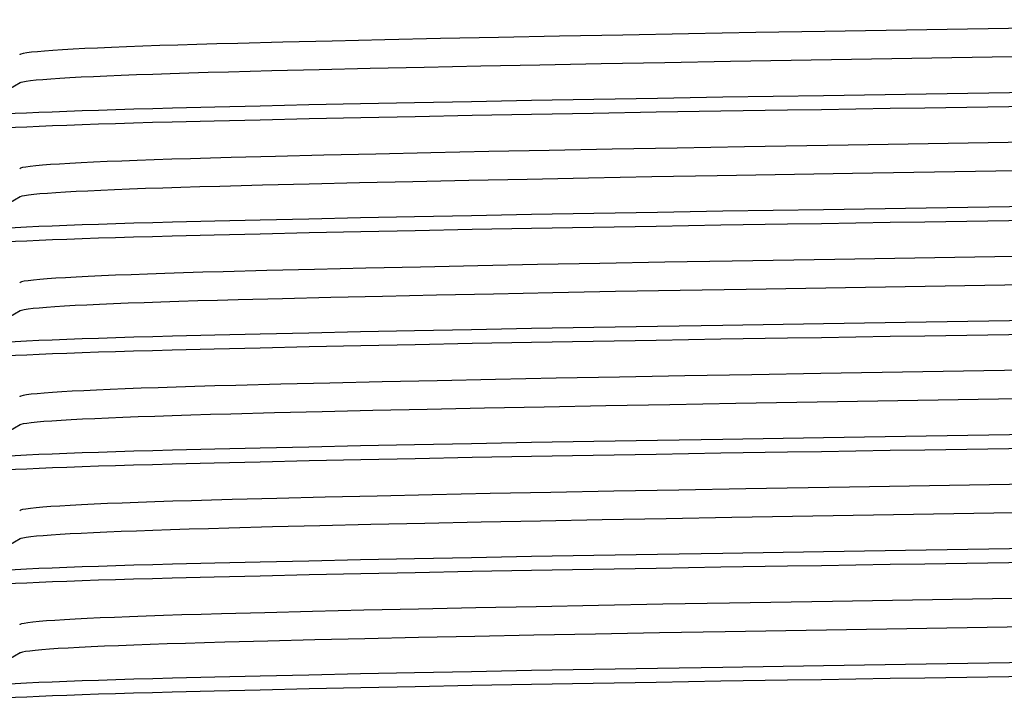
# Model space of a CAD drawing. Header units: centimetres. Extents: x 4745 to 39369, y 17389 to 19524.
# Tile 38 of 188: x 15566.67 to 15568.67, y 18146.5 to 18147.88. Entities that reach past the tile are written whole.
import ezdxf

# ---------------------------------------------------------------- set-up
doc = ezdxf.new("R2010")
doc.units = ezdxf.units.CM
doc.layers.add('$_urządzenia', color=250, linetype='Continuous')

# ---------------------------------------------------------------- blocks, each defined once
blk = doc.blocks.new('A$C92957c0b')
at = {"layer": '$_urządzenia'}
for p, q in [((-205.3861427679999, -1086.5918338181), (-206.6702108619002, -1086.6159877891)), ((-204.0579841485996, -1086.567916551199), (-205.3861427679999, -1086.5918338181)), ((-202.6936827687, -1086.5443766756), (-204.0579841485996, -1086.567916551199)), ((-212.2686379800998, -1086.737257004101), (-213.1802994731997, -1086.760663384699)), ((-211.2750333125, -1086.7132655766), (-212.2686379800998, -1086.737257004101)), ((-210.2073102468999, -1086.6889038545), (-211.2750333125, -1086.7132655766)), ((-209.0809868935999, -1086.6645205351), (-210.2073102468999, -1086.6889038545)), ((-207.9004732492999, -1086.640189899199), (-209.0809868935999, -1086.6645205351)), ((-206.6702108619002, -1086.6159877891), (-207.9004732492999, -1086.640189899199)), ((-205.8267734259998, -1087.177260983), (-207.0668186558, -1087.2009287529)), ((-204.5323512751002, -1087.153599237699), (-205.8267734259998, -1087.177260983)), ((-203.2019139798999, -1087.130287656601), (-204.5323512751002, -1087.153599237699)), ((-212.4915662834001, -1087.320102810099), (-213.3716072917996, -1087.343040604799)), ((-211.5332222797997, -1087.2966242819), (-212.4915662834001, -1087.320102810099)), ((-210.5025069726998, -1087.2727662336), (-211.5332222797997, -1087.2966242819)), ((-209.4073500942, -1087.2487182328), (-210.5025069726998, -1087.2727662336)), ((-208.2612449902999, -1087.2247615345), (-209.4073500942, -1087.2487182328)), ((-207.0668186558, -1087.2009287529), (-208.2612449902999, -1087.2247615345)), ((-217.5916487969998, -1087.561791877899), (-218.8419337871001, -1088.2839020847)), ((-211.7412914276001, -1088.0025725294), (-210.700080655, -1087.980472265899)), ((-210.700080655, -1087.980472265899), (-209.6044108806, -1087.9582767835)), ((-209.6044108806, -1087.9582767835), (-208.4478366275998, -1087.9358764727)), ((-208.4478366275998, -1087.9358764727), (-207.2332045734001, -1087.9133294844)), ((-207.2332045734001, -1087.9133294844), (-205.9741952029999, -1087.890911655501)), ((-205.9741952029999, -1087.890911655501), (-204.6813005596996, -1087.868819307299)), ((-204.6813005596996, -1087.868819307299), (-203.3598140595, -1087.8470854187)), ((-203.3598140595, -1087.8470854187), (-201.32122527, -1087.8149253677)), ((-214.5029111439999, -1088.0676048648), (-213.6508654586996, -1088.0463093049)), ((-213.6508654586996, -1088.0463093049), (-212.7265752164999, -1088.024536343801)), ((-212.7265752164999, -1088.024536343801), (-211.7412914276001, -1088.0025725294)), ((-205.9879437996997, -1088.1798030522), (-207.2322205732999, -1088.2019632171)), ((-204.7091608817, -1088.1579369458), (-205.9879437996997, -1088.1798030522)), ((-203.3982917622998, -1088.136357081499), (-204.7091608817, -1088.1579369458)), ((-213.6589830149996, -1088.3351575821), (-214.5115826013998, -1088.356483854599)), ((-212.7297258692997, -1088.313259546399), (-213.6589830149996, -1088.3351575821)), ((-211.7374417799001, -1088.291140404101), (-212.7297258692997, -1088.313259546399)), ((-210.6890392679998, -1088.2688951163), (-211.7374417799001, -1088.291140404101)), ((-209.589746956, -1088.2466382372), (-210.6890392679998, -1088.2688951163)), ((-208.4363425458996, -1088.224310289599), (-209.589746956, -1088.2466382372)), ((-207.2322205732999, -1088.2019632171), (-208.4363425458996, -1088.224310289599)), ((-209.2710420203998, -1088.977640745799), (-210.3873067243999, -1089.0020104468)), ((-208.0976228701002, -1088.9532645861), (-209.2710420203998, -1088.977640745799)), ((-206.8767437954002, -1088.929065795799), (-208.0976228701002, -1088.9532645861)), ((-205.6040748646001, -1088.904949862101), (-206.8767437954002, -1088.929065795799)), ((-204.2833458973, -1088.8809938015), (-205.6040748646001, -1088.904949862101)), ((-202.9191555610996, -1088.857289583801), (-204.2833458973, -1088.8809938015)), ((-212.4171928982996, -1089.0500624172), (-213.3165924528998, -1089.0733905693)), ((-211.4385837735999, -1089.026210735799), (-212.4171928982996, -1089.0500624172)), ((-210.3873067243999, -1089.0020104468), (-211.4385837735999, -1089.026210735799)), ((-210.7186033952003, -1089.5867531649), (-211.7389070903, -1089.610639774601)), ((-209.6407090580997, -1089.562832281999), (-210.7186033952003, -1089.5867531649)), ((-208.5070217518, -1089.538894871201), (-209.6407090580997, -1089.562832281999)), ((-207.3213948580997, -1089.5150098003), (-208.5070217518, -1089.538894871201)), ((-206.0813503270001, -1089.491127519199), (-207.3213948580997, -1089.5150098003)), ((-204.7967134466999, -1089.467441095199), (-206.0813503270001, -1089.491127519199)), ((-203.4747683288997, -1089.4440803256), (-204.7967134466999, -1089.467441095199)), ((-212.6844418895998, -1089.6340960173), (-213.5487792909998, -1089.6569809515)), ((-211.7389070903, -1089.610639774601), (-212.6844418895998, -1089.6340960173)), ((-217.5916487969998, -1089.8708827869), (-218.8419337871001, -1090.592992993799)), ((-205.9741954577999, -1090.200000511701), (-204.6813008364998, -1090.1779081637)), ((-204.6813008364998, -1090.1779081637), (-203.3598143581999, -1090.1561742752)), ((-203.3598143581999, -1090.1561742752), (-201.3212256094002, -1090.124014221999)), ((-214.5029112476, -1090.3766937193), (-213.6508655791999, -1090.3553981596)), ((-213.6508655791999, -1090.3553981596), (-212.7265753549, -1090.3336251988)), ((-212.7265753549, -1090.3336251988), (-211.7412915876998, -1090.3116613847)), ((-211.7412915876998, -1090.3116613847), (-210.7000808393, -1090.289561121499)), ((-210.7000808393, -1090.289561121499), (-209.6044110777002, -1090.2673656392)), ((-209.6044110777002, -1090.2673656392), (-208.4478368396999, -1090.2449653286)), ((-208.4478368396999, -1090.2449653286), (-207.2332048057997, -1090.2224183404)), ((-207.2332048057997, -1090.2224183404), (-205.9741954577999, -1090.200000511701)), ((-210.6890394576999, -1090.577988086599), (-211.7374419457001, -1090.6002333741)), ((-209.5897471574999, -1090.5557312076), (-210.6890394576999, -1090.577988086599)), ((-208.4363427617, -1090.53340326), (-209.5897471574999, -1090.5557312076)), ((-207.2322208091, -1090.511056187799), (-208.4363427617, -1090.53340326)), ((-205.9879440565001, -1090.4888960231), (-207.2322208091, -1090.511056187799)), ((-204.7091611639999, -1090.467029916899), (-205.9879440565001, -1090.4888960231)), ((-203.3982920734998, -1090.445450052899), (-204.7091611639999, -1090.467029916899)), ((-213.6589831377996, -1090.644250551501), (-214.5115827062, -1090.6655768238)), ((-212.7297260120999, -1090.6223525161), (-213.6589831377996, -1090.644250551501)), ((-211.7374419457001, -1090.6002333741), (-212.7297260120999, -1090.6223525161)), ((-203.1732562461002, -1091.1707196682), (-204.5314497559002, -1091.1945066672)), ((-212.5940274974, -1091.363622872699), (-213.4769908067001, -1091.386835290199)), ((-211.6292236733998, -1091.339839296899), (-212.5940274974, -1091.363622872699)), ((-210.5888362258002, -1091.3156395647), (-211.6292236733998, -1091.339839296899)), ((-209.4816852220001, -1091.2912364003), (-210.5888362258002, -1091.3156395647)), ((-208.3248500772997, -1091.266985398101), (-209.4816852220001, -1091.2912364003)), ((-207.1146193, -1091.242785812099), (-208.3248500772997, -1091.266985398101)), ((-205.8524034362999, -1091.2186634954), (-207.1146193, -1091.242785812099)), ((-204.5314497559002, -1091.1945066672), (-205.8524034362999, -1091.2186634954)), ((-204.2254214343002, -1091.7663156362), (-205.5335187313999, -1091.7899926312)), ((-202.8870457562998, -1091.743092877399), (-204.2254214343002, -1091.7663156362)), ((-212.2776209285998, -1091.9329203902), (-213.1749413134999, -1091.955960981)), ((-211.3014715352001, -1091.909326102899), (-212.2776209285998, -1091.9329203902)), ((-210.2547541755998, -1091.8853988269), (-211.3014715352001, -1091.909326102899)), ((-209.1581185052, -1091.8615917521), (-210.2547541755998, -1091.8853988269)), ((-208.0063969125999, -1091.837766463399), (-209.1581185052, -1091.8615917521)), ((-206.8004321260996, -1091.8139382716), (-208.0063969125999, -1091.837766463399)), ((-205.5335187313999, -1091.7899926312), (-206.8004321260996, -1091.8139382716)), ((-217.5916487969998, -1092.179973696), (-218.8419337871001, -1092.9020839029)), ((-210.7000807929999, -1092.598652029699), (-209.6044110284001, -1092.5764565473)), ((-209.6044110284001, -1092.5764565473), (-208.4478367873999, -1092.5540562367)), ((-208.4478367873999, -1092.5540562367), (-207.2332047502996, -1092.5315092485)), ((-207.2332047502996, -1092.5315092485), (-205.9741953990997, -1092.509091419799)), ((-205.9741953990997, -1092.509091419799), (-204.6813007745, -1092.4869990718)), ((-204.6813007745, -1092.4869990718), (-203.3598142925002, -1092.4652651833)), ((-203.3598142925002, -1092.4652651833), (-201.3212255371, -1092.4331051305)), ((-214.5029112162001, -1092.6857846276), (-213.6508655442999, -1092.6644890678)), ((-213.6508655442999, -1092.6644890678), (-212.7265753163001, -1092.642716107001)), ((-212.7265753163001, -1092.642716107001), (-211.7412915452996, -1092.6207522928)), ((-211.7412915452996, -1092.6207522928), (-210.7000807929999, -1092.598652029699)), ((-204.7091611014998, -1092.776120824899), (-205.9879439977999, -1092.7979869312)), ((-203.3982920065, -1092.754540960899), (-204.7091611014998, -1092.776120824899)), ((-213.6589831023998, -1092.953341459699), (-214.5115826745, -1092.974667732)), ((-212.7297259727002, -1092.931443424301), (-213.6589831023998, -1092.953341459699)), ((-211.7374419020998, -1092.9093242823), (-212.7297259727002, -1092.931443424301)), ((-210.6890394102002, -1092.8870789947), (-211.7374419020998, -1092.9093242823)), ((-209.5897471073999, -1092.8648221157), (-210.6890394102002, -1092.8870789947)), ((-208.4363427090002, -1092.842494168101), (-209.5897471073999, -1092.8648221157)), ((-207.2322207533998, -1092.820147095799), (-208.4363427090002, -1092.842494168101)), ((-205.9879439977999, -1092.7979869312), (-207.2322207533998, -1092.820147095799)), ((-207.9667511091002, -1093.568798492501), (-209.1425192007, -1093.5930941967)), ((-206.7356848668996, -1093.544521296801), (-207.9667511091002, -1093.568798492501)), ((-205.4547184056, -1093.520369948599), (-206.7356848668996, -1093.544521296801)), ((-204.1315581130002, -1093.4964875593), (-205.4547184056, -1093.520369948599)), ((-202.7696428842, -1093.4729340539), (-204.1315581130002, -1093.4964875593)), ((-212.3081898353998, -1093.665515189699), (-213.2221861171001, -1093.689049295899)), ((-211.3193522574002, -1093.641579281), (-212.3081898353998, -1093.665515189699)), ((-210.2618052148, -1093.6173886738), (-211.3193522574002, -1093.641579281)), ((-209.1425192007, -1093.5930941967), (-210.2618052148, -1093.6173886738)), ((-208.1886485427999, -1094.1505542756), (-209.3473778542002, -1094.174708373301)), ((-206.9785149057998, -1094.126481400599), (-208.1886485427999, -1094.1505542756)), ((-205.7259491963, -1094.102653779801), (-206.9785149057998, -1094.126481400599)), ((-204.4356069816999, -1094.0791434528), (-205.7259491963, -1094.102653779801)), ((-203.0988417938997, -1094.0557945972), (-204.4356069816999, -1094.0791434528)), ((-212.4390869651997, -1094.2460527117), (-213.3240987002, -1094.269032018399)), ((-211.4770013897, -1094.222561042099), (-212.4390869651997, -1094.2460527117)), ((-210.4455523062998, -1094.198757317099), (-211.4770013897, -1094.222561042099)), ((-209.3473778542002, -1094.174708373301), (-210.4455523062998, -1094.198757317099)), ((-217.5916487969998, -1094.489064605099), (-218.8419337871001, -1095.211174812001)), ((-203.3598142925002, -1094.774356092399), (-201.3212255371, -1094.7421960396)), ((-213.6508655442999, -1094.973579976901), (-212.7265753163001, -1094.951807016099)), ((-212.7265753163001, -1094.951807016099), (-211.7412915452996, -1094.9298432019)), ((-211.7412915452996, -1094.9298432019), (-210.7000807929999, -1094.9077429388)), ((-210.7000807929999, -1094.9077429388), (-209.6044110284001, -1094.885547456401)), ((-209.6044110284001, -1094.885547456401), (-208.4478367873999, -1094.863147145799)), ((-208.4478367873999, -1094.863147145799), (-207.2332047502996, -1094.8406001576)), ((-207.2332047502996, -1094.8406001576), (-205.9741953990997, -1094.8181823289)), ((-205.9741953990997, -1094.8181823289), (-204.6813007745, -1094.7960899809)), ((-204.6813007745, -1094.7960899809), (-203.3598142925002, -1094.774356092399)), ((-214.5029112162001, -1094.9948755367), (-213.6508655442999, -1094.973579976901)), ((-208.4363427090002, -1095.151585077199), (-209.5897471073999, -1095.173913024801)), ((-207.2322207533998, -1095.1292380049), (-208.4363427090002, -1095.151585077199)), ((-205.9879439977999, -1095.107077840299), (-207.2322207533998, -1095.1292380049)), ((-204.7091611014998, -1095.085211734), (-205.9879439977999, -1095.107077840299)), ((-203.3982920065, -1095.06363187), (-204.7091611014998, -1095.085211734)), ((-213.6589831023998, -1095.2624323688), (-214.5115826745, -1095.283758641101)), ((-212.7297259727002, -1095.240534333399), (-213.6589831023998, -1095.2624323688)), ((-211.7374419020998, -1095.218415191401), (-212.7297259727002, -1095.240534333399)), ((-210.6890394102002, -1095.1961699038), (-211.7374419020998, -1095.218415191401)), ((-209.5897471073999, -1095.173913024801), (-210.6890394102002, -1095.1961699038)), ((-211.4121005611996, -1095.952856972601), (-212.3954583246, -1095.97678943)), ((-210.3578213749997, -1095.928622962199), (-211.4121005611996, -1095.952856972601)), ((-209.2436671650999, -1095.904331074), (-210.3578213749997, -1095.928622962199)), ((-208.0698261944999, -1095.8799737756), (-209.2436671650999, -1095.904331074)), ((-206.8415751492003, -1095.8556575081), (-208.0698261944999, -1095.8799737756)), ((-205.5665867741, -1095.831528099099), (-206.8415751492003, -1095.8556575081)), ((-204.2480862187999, -1095.807640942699), (-205.5665867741, -1095.831528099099)), ((-202.8921604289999, -1095.7841033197), (-204.2480862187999, -1095.807640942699)), ((-212.3954583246, -1095.97678943), (-213.2990933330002, -1096.0001937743)), ((-203.1789680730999, -1096.366257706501), (-204.5096050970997, -1096.3895559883)), ((-212.4833508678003, -1096.556259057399), (-213.3649284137, -1096.5792236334)), ((-211.5203403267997, -1096.532681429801), (-212.4833508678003, -1096.556259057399)), ((-210.4881410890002, -1096.508806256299), (-211.5203403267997, -1096.532681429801)), ((-209.3956772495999, -1096.484831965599), (-210.4881410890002, -1096.508806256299)), ((-208.2512395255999, -1096.4609209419), (-209.3956772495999, -1096.484831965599)), ((-207.0523829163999, -1096.4370108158), (-208.2512395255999, -1096.4609209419)), ((-205.8030831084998, -1096.4131823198), (-207.0523829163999, -1096.4370108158)), ((-204.5096050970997, -1096.3895559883), (-205.8030831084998, -1096.4131823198)), ((-217.5916487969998, -1096.7981555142), (-218.8419337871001, -1097.520265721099)), ((-208.4478367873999, -1097.1722380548), (-207.2332047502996, -1097.149691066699)), ((-207.2332047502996, -1097.149691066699), (-205.9741953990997, -1097.127273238)), ((-205.9741953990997, -1097.127273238), (-204.6813007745, -1097.105180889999)), ((-204.6813007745, -1097.105180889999), (-203.3598142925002, -1097.0834470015)), ((-203.3598142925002, -1097.0834470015), (-201.3212255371, -1097.051286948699)), ((-214.5029112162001, -1097.303966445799), (-213.6508655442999, -1097.282670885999)), ((-213.6508655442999, -1097.282670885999), (-212.7265753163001, -1097.2608979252)), ((-212.7265753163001, -1097.2608979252), (-211.7412915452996, -1097.238934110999)), ((-211.7412915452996, -1097.238934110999), (-210.7000807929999, -1097.2168338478)), ((-210.7000807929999, -1097.2168338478), (-209.6044110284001, -1097.194638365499)), ((-209.6044110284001, -1097.194638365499), (-208.4478367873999, -1097.1722380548)), ((-212.7297259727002, -1097.5496252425), (-213.6589831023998, -1097.5715232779)), ((-211.7374419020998, -1097.527506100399), (-212.7297259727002, -1097.5496252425)), ((-210.6890394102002, -1097.505260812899), (-211.7374419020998, -1097.527506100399)), ((-209.5897471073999, -1097.483003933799), (-210.6890394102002, -1097.505260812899)), ((-208.4363427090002, -1097.4606759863), (-209.5897471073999, -1097.483003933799)), ((-207.2322207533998, -1097.438328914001), (-208.4363427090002, -1097.4606759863)), ((-205.9879439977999, -1097.4161687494), (-207.2322207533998, -1097.438328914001)), ((-204.7091611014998, -1097.394302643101), (-205.9879439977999, -1097.4161687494)), ((-203.3982920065, -1097.372722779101), (-204.7091611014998, -1097.394302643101)), ((-213.6589831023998, -1097.5715232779), (-214.5115826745, -1097.592849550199)), ((-205.8788255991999, -1098.146430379), (-207.1422195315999, -1098.170598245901)), ((-204.5734632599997, -1098.122531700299), (-205.8788255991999, -1098.146430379)), ((-203.2241743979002, -1098.098866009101), (-204.5734632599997, -1098.122531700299)), ((-212.6323251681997, -1098.291870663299), (-213.5112299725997, -1098.315049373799)), ((-211.6719372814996, -1098.2681355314), (-212.6323251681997, -1098.291870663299)), ((-210.6336276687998, -1098.2439271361), (-211.6719372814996, -1098.2681355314)), ((-209.5265243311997, -1098.219473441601), (-210.6336276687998, -1098.2439271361)), ((-208.3592211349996, -1098.1949620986), (-209.5265243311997, -1098.219473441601)), ((-207.1422195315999, -1098.170598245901), (-208.3592211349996, -1098.1949620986)), ((-207.1840237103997, -1098.7486749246), (-208.3826661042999, -1098.772700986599)), ((-205.9380277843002, -1098.7247974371), (-207.1840237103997, -1098.7486749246)), ((-204.6440891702, -1098.7010569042), (-205.9380277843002, -1098.7247974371)), ((-203.3093673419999, -1098.6775890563), (-204.6440891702, -1098.7010569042)), ((-212.5740575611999, -1098.867646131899), (-213.4473688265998, -1098.890554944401)), ((-211.6251835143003, -1098.844273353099), (-212.5740575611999, -1098.867646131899)), ((-210.6079428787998, -1098.820602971), (-211.6251835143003, -1098.844273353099)), ((-209.5259029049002, -1098.7967181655), (-210.6079428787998, -1098.820602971)), ((-208.3826661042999, -1098.772700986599), (-209.5259029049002, -1098.7967181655)), ((-217.5916487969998, -1099.1072464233), (-218.8419337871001, -1099.8293566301)), ((-212.7265753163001, -1099.569988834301), (-211.7412915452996, -1099.5480250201)), ((-211.7412915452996, -1099.5480250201), (-210.7000807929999, -1099.525924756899)), ((-210.7000807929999, -1099.525924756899), (-209.6044110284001, -1099.5037292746)), ((-209.6044110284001, -1099.5037292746), (-208.4478367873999, -1099.481328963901)), ((-208.4478367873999, -1099.481328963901), (-207.2332047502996, -1099.4587819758)), ((-207.2332047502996, -1099.4587819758), (-205.9741953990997, -1099.436364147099)), ((-205.9741953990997, -1099.436364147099), (-204.6813007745, -1099.4142717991)), ((-204.6813007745, -1099.4142717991), (-203.3598142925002, -1099.3925379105)), ((-203.3598142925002, -1099.3925379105), (-201.3212255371, -1099.3603778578)), ((-214.5029112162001, -1099.6130573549), (-213.6508655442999, -1099.5917617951)), ((-213.6508655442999, -1099.5917617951), (-212.7265753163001, -1099.569988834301)), ((-207.2322207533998, -1099.747419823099), (-208.4363427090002, -1099.769766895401)), ((-205.9879439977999, -1099.7252596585), (-207.2322207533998, -1099.747419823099)), ((-204.7091611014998, -1099.703393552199), (-205.9879439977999, -1099.7252596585)), ((-203.3982920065, -1099.681813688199), (-204.7091611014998, -1099.703393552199)), ((-213.6589831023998, -1099.880614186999), (-214.5115826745, -1099.9019404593)), ((-212.7297259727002, -1099.858716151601), (-213.6589831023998, -1099.880614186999)), ((-211.7374419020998, -1099.8365970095), (-212.7297259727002, -1099.858716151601)), ((-210.6890394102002, -1099.814351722), (-211.7374419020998, -1099.8365970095)), ((-209.5897471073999, -1099.7920948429), (-210.6890394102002, -1099.814351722)), ((-208.4363427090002, -1099.769766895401), (-209.5897471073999, -1099.7920948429))]:
    blk.add_line(p, q, dxfattribs=at)
for points in [[(-186.8310323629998, -1086.281655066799), (-201.2942000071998, -1086.521113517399), (-202.6936827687, -1086.5443766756)], [(-213.1802994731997, -1086.760663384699), (-213.6045670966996, -1086.7721830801), (-214.0105274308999, -1086.783840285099), (-214.3971854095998, -1086.795617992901), (-214.7634695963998, -1086.8074856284), (-215.1091474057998, -1086.819436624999), (-215.4343541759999, -1086.8314793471), (-215.7385254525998, -1086.843598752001), (-216.0209695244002, -1086.8557721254), (-216.2814997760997, -1086.867996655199), (-216.5196188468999, -1086.8802555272), (-216.7347885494, -1086.8925262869), (-216.9267270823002, -1086.904797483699), (-217.0951574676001, -1086.917057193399), (-217.2396400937, -1086.9292772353), (-217.3598090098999, -1086.9414220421), (-217.4555879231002, -1086.953468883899), (-217.5270422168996, -1086.9654025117), (-217.57426214, -1086.977199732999), (-217.5974606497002, -1086.9888440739), (-217.6001432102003, -1086.994332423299)], [(-186.9305923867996, -1086.860617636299), (-201.1560308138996, -1087.096087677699), (-203.2019139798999, -1087.130287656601)], [(-213.3716072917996, -1087.343040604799), (-213.7830689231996, -1087.3544839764), (-214.1768605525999, -1087.3660779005), (-214.5518852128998, -1087.3777969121), (-214.9059937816, -1087.3895747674), (-215.2377030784, -1087.4013535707), (-215.5478455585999, -1087.413152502), (-215.8377407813, -1087.425020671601), (-216.1070554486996, -1087.436950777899), (-216.3550213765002, -1087.4489141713), (-216.5818548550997, -1087.4609289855), (-216.7873633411, -1087.4730005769), (-216.9705539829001, -1087.4850858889), (-217.130542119, -1087.4971304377), (-217.2669710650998, -1087.509097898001), (-217.3799940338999, -1087.520987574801), (-217.4697009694, -1087.5327987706), (-217.5361009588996, -1087.5445271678), (-217.5790915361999, -1087.5561408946), (-217.5916487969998, -1087.561791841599)], [(-201.32122527, -1087.8149253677), (-199.2413380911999, -1087.7823429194), (-197.1286368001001, -1087.749247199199)], [(-218.8419337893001, -1088.2838964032), (-218.8258962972, -1088.277087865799), (-218.7831972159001, -1088.2662608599), (-218.7190691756, -1088.255346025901), (-218.6338778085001, -1088.244399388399), (-218.5281820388, -1088.2334434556), (-218.4020220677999, -1088.2224557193), (-218.2550813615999, -1088.211424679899), (-218.0871926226, -1088.200336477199), (-217.8986005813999, -1088.189204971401), (-217.6894086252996, -1088.178060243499), (-217.4598510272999, -1088.166907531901), (-217.2099634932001, -1088.155741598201), (-216.9394970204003, -1088.144576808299), (-216.6480050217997, -1088.1333934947), (-216.3360633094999, -1088.1222113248), (-216.0051304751, -1088.111103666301), (-215.6559135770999, -1088.100089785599), (-215.2885072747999, -1088.089150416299), (-214.903764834, -1088.078301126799), (-214.5029111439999, -1088.0676048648)], [(-201.3615699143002, -1088.104208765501), (-202.0478490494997, -1088.1149589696), (-203.3982917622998, -1088.136357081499)], [(-199.2699774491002, -1088.071442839), (-199.9721977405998, -1088.0824309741), (-201.3615699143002, -1088.104208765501)], [(-195, -1088.004547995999), (-197.1409539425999, -1088.0380925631), (-199.2699774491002, -1088.071442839)], [(-214.5115826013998, -1088.356483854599), (-214.9113924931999, -1088.367161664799), (-215.2939968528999, -1088.3779598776), (-215.6586583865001, -1088.388824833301), (-216.0054730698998, -1088.3997664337), (-216.3344069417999, -1088.410805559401), (-216.6446677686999, -1088.4219213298), (-216.9352873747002, -1088.4330610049), (-217.2057914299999, -1088.4442144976), (-217.4562521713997, -1088.4553918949), (-217.6866307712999, -1088.466570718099), (-217.8968370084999, -1088.477757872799), (-218.0865231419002, -1088.488946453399), (-218.2553227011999, -1088.5000932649), (-218.4029715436, -1088.511183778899), (-218.5296343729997, -1088.522232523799), (-218.6355209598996, -1088.533239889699), (-218.7206179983, -1088.5442246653), (-218.7844518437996, -1088.555168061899), (-218.8267074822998, -1088.566014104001), (-218.8475142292, -1088.576682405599), (-218.8499999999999, -1088.581827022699)], [(-187.0465262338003, -1088.594427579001), (-200.8207755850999, -1088.8223779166), (-202.9191555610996, -1088.857289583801)], [(-213.3165924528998, -1089.0733905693), (-213.7375510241, -1089.0850191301), (-214.1389331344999, -1089.0967643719), (-214.5193703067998, -1089.1085850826), (-214.8790318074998, -1089.1204840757), (-215.2176796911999, -1089.132452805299), (-215.5344556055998, -1089.1444586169), (-215.8293052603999, -1089.1564955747), (-216.1029780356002, -1089.168596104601), (-216.3552003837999, -1089.180756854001), (-216.5850909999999, -1089.192943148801), (-216.7922841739, -1089.2051407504), (-216.9763303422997, -1089.2173271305), (-217.1369483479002, -1089.2294856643), (-217.2740226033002, -1089.2416107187), (-217.3873477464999, -1089.253689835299), (-217.4766448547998, -1089.265696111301), (-217.5417686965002, -1089.2776024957), (-217.5827784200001, -1089.2894080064), (-217.5996512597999, -1089.301076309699), (-217.6001432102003, -1089.3034233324)], [(-187.8699631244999, -1089.1855322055), (-200.7314120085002, -1089.398158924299), (-203.4747683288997, -1089.4440803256)], [(-213.5487792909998, -1089.6569809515), (-213.9527440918, -1089.6684879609), (-214.3383017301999, -1089.680126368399), (-214.7043339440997, -1089.6918664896), (-215.0502830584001, -1089.7036926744), (-215.3755079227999, -1089.715584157), (-215.6790158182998, -1089.7275022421), (-215.9598122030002, -1089.7393984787), (-216.218418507, -1089.751283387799), (-216.4559609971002, -1089.7632070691), (-216.6721344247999, -1089.7751615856), (-216.8663081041, -1089.7871183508), (-217.0386367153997, -1089.7990965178), (-217.1889400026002, -1089.8111047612), (-217.3163546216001, -1089.8230957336), (-217.4201676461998, -1089.835004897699), (-217.5002707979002, -1089.846798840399), (-217.5568677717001, -1089.858475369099), (-217.5916487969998, -1089.8708827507)], [(-201.3212256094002, -1090.124014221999), (-199.2413384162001, -1090.091431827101), (-197.1286370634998, -1090.058335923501)], [(-218.8419337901, -1090.5929852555), (-218.8258962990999, -1090.5861767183), (-218.7831972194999, -1090.575349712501), (-218.7190691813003, -1090.564434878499), (-218.6338778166, -1090.553488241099), (-218.5281820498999, -1090.5425323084), (-218.4020220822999, -1090.531544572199), (-218.2550813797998, -1090.520513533), (-218.0871926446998, -1090.5094253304), (-217.8986006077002, -1090.498293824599), (-217.6894086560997, -1090.4871490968), (-217.4598510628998, -1090.475996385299), (-217.2099635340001, -1090.4648304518), (-216.9394970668, -1090.4536656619), (-216.6480050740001, -1090.442482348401), (-216.3360633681, -1090.431300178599), (-216.0051305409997, -1090.4201925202), (-215.655913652, -1090.4091786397), (-215.2885073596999, -1090.3982392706), (-214.9037649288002, -1090.387389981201), (-214.5029112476, -1090.3766937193)], [(-199.2699778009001, -1090.380535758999), (-199.9721980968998, -1090.3915238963), (-201.361570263, -1090.4133017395)], [(-195, -1090.313639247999), (-197.1409542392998, -1090.3471856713), (-199.2699778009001, -1090.380535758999)], [(-201.361570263, -1090.4133017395), (-202.0478493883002, -1090.4240519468), (-203.3982920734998, -1090.445450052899)], [(-214.5115827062, -1090.6655768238), (-214.9113925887, -1090.6762546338), (-215.2939969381, -1090.687052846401), (-215.6586584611, -1090.697917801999), (-216.0054731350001, -1090.708859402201), (-216.3344069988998, -1090.719898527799), (-216.6446678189, -1090.7310142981), (-216.9352874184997, -1090.7421539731), (-217.2057914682, -1090.7533074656), (-217.4562522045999, -1090.764484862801), (-217.6866307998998, -1090.775663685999), (-217.8968370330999, -1090.786850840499), (-218.0865231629, -1090.798039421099), (-218.2553227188, -1090.8091862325), (-218.4029715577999, -1090.820276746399), (-218.5296343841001, -1090.831325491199), (-218.6355209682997, -1090.842332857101), (-218.7206180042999, -1090.8533176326), (-218.7844518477, -1090.864261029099), (-218.8267074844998, -1090.875107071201), (-218.8475142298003, -1090.885775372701), (-218.8499999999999, -1090.8909199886)], [(-187.3104288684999, -1090.9079939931), (-201.0897758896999, -1091.1359158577), (-203.1732562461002, -1091.1707196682)], [(-213.4769908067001, -1091.386835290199), (-213.8895970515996, -1091.398478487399), (-214.2832292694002, -1091.4102540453), (-214.6573533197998, -1091.4221511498), (-215.0113356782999, -1091.434154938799), (-215.3448181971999, -1091.446259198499), (-215.6567946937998, -1091.458432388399), (-215.9459171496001, -1091.4706205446), (-216.2112658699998, -1091.4827741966), (-216.4533404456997, -1091.4949029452), (-216.6729221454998, -1091.507041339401), (-216.8695871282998, -1091.5191667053), (-217.043102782, -1091.5312633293), (-217.1939757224, -1091.543375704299), (-217.3220810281, -1091.555525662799), (-217.4263928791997, -1091.5676501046), (-217.5061846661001, -1091.579666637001), (-217.5614942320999, -1091.591544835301), (-217.5925723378, -1091.603278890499), (-217.6001432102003, -1091.6125142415)], [(-186.6306850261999, -1091.473650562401), (-187.9839194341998, -1091.496512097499), (-202.8870457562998, -1091.743092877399)], [(-213.1749413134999, -1091.955960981), (-213.5938996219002, -1091.9673253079), (-213.9953855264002, -1091.9788327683), (-214.3775213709, -1091.990441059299), (-214.7389557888, -1092.002106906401), (-215.0799962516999, -1092.013836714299), (-215.4011868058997, -1092.0256504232), (-215.7021543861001, -1092.037539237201), (-215.9821155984, -1092.049476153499), (-216.2408402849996, -1092.061454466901), (-216.4778574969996, -1092.0734556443), (-216.6927664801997, -1092.0854612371), (-216.8854125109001, -1092.097464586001), (-217.0553444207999, -1092.1094381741), (-217.2024499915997, -1092.1213723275), (-217.3268977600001, -1092.133286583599), (-217.4285664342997, -1092.1451912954), (-217.5068415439, -1092.1570371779), (-217.5613430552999, -1092.1687552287), (-217.5916487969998, -1092.1799736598)], [(-201.3212255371, -1092.4331051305), (-199.2413383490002, -1092.400522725), (-197.1286370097, -1092.3674268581)], [(-218.8419337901, -1092.902076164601), (-218.8258962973, -1092.8952676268), (-218.7831972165, -1092.884440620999), (-218.7190691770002, -1092.873525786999), (-218.6338778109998, -1092.8625791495), (-218.5281820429, -1092.8516232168), (-218.4020220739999, -1092.840635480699), (-218.2550813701, -1092.8296044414), (-218.0871926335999, -1092.8185162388), (-217.8986005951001, -1092.807384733), (-217.6894086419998, -1092.7962400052), (-217.4598510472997, -1092.7850872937), (-217.2099635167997, -1092.7739213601), (-216.9394970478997, -1092.762756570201), (-216.6480050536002, -1092.751573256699), (-216.3360633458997, -1092.7403910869), (-216.005130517, -1092.7292834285), (-215.6559136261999, -1092.718269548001), (-215.2885073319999, -1092.707330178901), (-214.9037648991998, -1092.696480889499), (-214.5029112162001, -1092.6857846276)], [(-201.3615701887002, -1092.722392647), (-202.0478493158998, -1092.7331428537), (-203.3982920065, -1092.754540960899)], [(-199.2699777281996, -1092.6896266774), (-199.9721980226, -1092.700614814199), (-201.3615701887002, -1092.722392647)], [(-195, -1092.622730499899), (-197.1409541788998, -1092.656276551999), (-199.2699777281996, -1092.6896266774)], [(-214.5115826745, -1092.974667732), (-214.911392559, -1092.9853455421), (-215.2939969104, -1092.996143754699), (-215.6586584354, -1093.007008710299), (-216.0054731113, -1093.017950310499), (-216.3344069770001, -1093.028989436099), (-216.6446677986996, -1093.040105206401), (-216.9352873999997, -1093.051244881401), (-217.2057914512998, -1093.062398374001), (-217.4562521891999, -1093.073575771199), (-217.686630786, -1093.0847545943), (-217.8968370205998, -1093.095941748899), (-218.0865231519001, -1093.107130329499), (-218.2553227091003, -1093.1182771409), (-218.4029715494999, -1093.129367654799), (-218.5296343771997, -1093.140416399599), (-218.6355209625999, -1093.151423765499), (-218.7206179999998, -1093.162408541), (-218.7844518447, -1093.173351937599), (-218.8267074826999, -1093.184197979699), (-218.8475142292, -1093.194866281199), (-218.8499999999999, -1093.200010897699)], [(-186.9212227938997, -1093.210471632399), (-201.3759005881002, -1093.449736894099), (-202.7696428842, -1093.4729340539)], [(-213.2221861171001, -1093.689049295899), (-213.6471685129, -1093.700648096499), (-214.0509309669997, -1093.7123111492), (-214.4344323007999, -1093.724064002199), (-214.7982641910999, -1093.7359260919), (-215.1421868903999, -1093.7478949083), (-215.4650901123, -1093.759936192), (-215.7662139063, -1093.7720223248), (-216.0446447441, -1093.7841125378), (-216.3005660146, -1093.7962087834), (-216.5347102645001, -1093.8083476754), (-216.7467445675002, -1093.8205221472), (-216.9359580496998, -1093.832700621), (-217.1022005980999, -1093.844882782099), (-217.245230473, -1093.8570666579), (-217.3644200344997, -1093.869213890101), (-217.4592488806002, -1093.881270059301), (-217.5296749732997, -1093.8932068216), (-217.5758656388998, -1093.9050154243), (-217.5979754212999, -1093.9166726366), (-217.6001432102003, -1093.921605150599)], [(-186.7851690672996, -1093.7853996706), (-201.0375991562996, -1094.0214025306), (-203.0988417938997, -1094.0557945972)], [(-213.3240987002, -1094.269032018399), (-213.7386771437, -1094.280490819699), (-214.1341026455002, -1094.292058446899), (-214.5089699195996, -1094.3036916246), (-214.8635901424, -1094.3153965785), (-215.1979599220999, -1094.327172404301), (-215.5113599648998, -1094.338992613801), (-215.8035888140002, -1094.350847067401), (-216.0752111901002, -1094.3627603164), (-216.3258575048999, -1094.374722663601), (-216.5548548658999, -1094.386707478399), (-216.7620849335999, -1094.398714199), (-216.9472377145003, -1094.410733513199), (-217.1097629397, -1094.422737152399), (-217.2492425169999, -1094.4346960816), (-217.3653664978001, -1094.4465767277), (-217.4582216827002, -1094.4583760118), (-217.5279463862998, -1094.470110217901), (-217.5745050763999, -1094.4818038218), (-217.5916487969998, -1094.489064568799)], [(-201.3212255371, -1094.7421960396), (-199.2413383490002, -1094.709613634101), (-197.1286370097, -1094.6765177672)], [(-195, -1094.931821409), (-197.1409541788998, -1094.9653674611), (-199.2699777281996, -1094.998717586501)], [(-218.8419337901, -1095.211167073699), (-218.8258962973, -1095.204358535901), (-218.7831972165, -1095.19353153), (-218.7190691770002, -1095.1826166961), (-218.6338778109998, -1095.1716700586), (-218.5281820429, -1095.160714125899), (-218.4020220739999, -1095.1497263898), (-218.2550813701, -1095.138695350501), (-218.0871926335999, -1095.127607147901), (-217.8986005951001, -1095.1164756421), (-217.6894086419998, -1095.105330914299), (-217.4598510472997, -1095.0941782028), (-217.2099635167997, -1095.0830122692), (-216.9394970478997, -1095.071847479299), (-216.6480050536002, -1095.0606641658), (-216.3360633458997, -1095.049481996), (-216.005130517, -1095.038374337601), (-215.6559136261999, -1095.027360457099), (-215.2885073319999, -1095.016421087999), (-214.9037648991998, -1095.0055717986), (-214.5029112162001, -1094.9948755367)], [(-201.3615701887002, -1095.0314835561), (-202.0478493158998, -1095.042233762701), (-203.3982920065, -1095.06363187)], [(-199.2699777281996, -1094.998717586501), (-199.9721980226, -1095.0097057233), (-201.3615701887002, -1095.0314835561)], [(-214.5115826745, -1095.283758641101), (-214.911392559, -1095.2944364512), (-215.2939969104, -1095.3052346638), (-215.6586584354, -1095.3160996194), (-216.0054731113, -1095.3270412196), (-216.3344069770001, -1095.3380803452), (-216.6446677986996, -1095.3491961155), (-216.9352873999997, -1095.360335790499), (-217.2057914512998, -1095.371489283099), (-217.4562521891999, -1095.3826666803), (-217.686630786, -1095.3938455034), (-217.8968370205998, -1095.405032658), (-218.0865231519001, -1095.4162212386), (-218.2553227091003, -1095.427368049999), (-218.4029715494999, -1095.4384585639), (-218.5296343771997, -1095.4495073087), (-218.6355209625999, -1095.4605146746), (-218.7206179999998, -1095.471499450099), (-218.7844518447, -1095.4824428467), (-218.8267074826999, -1095.4932888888), (-218.8475142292, -1095.5039571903), (-218.8499999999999, -1095.5091018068)], [(-187.0335012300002, -1095.521478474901), (-200.7910254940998, -1095.749158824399), (-202.8921604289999, -1095.7841033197)], [(-213.2990933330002, -1096.0001937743), (-213.7188758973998, -1096.011761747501), (-214.119837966, -1096.0234623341), (-214.5013507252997, -1096.035281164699), (-214.8627276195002, -1096.0472003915), (-215.2033125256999, -1096.0592007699), (-215.5225860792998, -1096.0712654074), (-215.8198902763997, -1096.083369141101), (-216.0949374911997, -1096.0954984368), (-216.3477498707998, -1096.107653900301), (-216.5776886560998, -1096.1198036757), (-216.7846860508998, -1096.131941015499), (-216.9692928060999, -1096.1441041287), (-217.1312695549, -1096.156296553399), (-217.2697798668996, -1096.168474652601), (-217.3843336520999, -1096.1806054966), (-217.4747781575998, -1096.1926807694), (-217.5408413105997, -1096.204668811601), (-217.5823398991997, -1096.2165038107), (-217.5995677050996, -1096.2281573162), (-217.6001432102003, -1096.2306960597)], [(-186.8888108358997, -1096.0962668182), (-201.1254164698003, -1096.331945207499), (-203.1789680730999, -1096.366257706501)], [(-213.3649284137, -1096.5792236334), (-213.7767534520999, -1096.5906670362), (-214.1706158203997, -1096.602252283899), (-214.5456361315, -1096.613959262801), (-214.9003942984, -1096.625746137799), (-215.2340617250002, -1096.6375834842), (-215.5465048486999, -1096.64946327), (-215.8375192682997, -1096.6613748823), (-216.1063218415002, -1096.6732805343), (-216.3530997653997, -1096.685180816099), (-216.5788121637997, -1096.697123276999), (-216.7832395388, -1096.7091082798), (-216.9655530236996, -1096.721098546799), (-217.1254808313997, -1096.7330850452), (-217.2627722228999, -1096.7450611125), (-217.3769386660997, -1096.7569951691), (-217.4675629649, -1096.768841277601), (-217.5346160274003, -1096.7805755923), (-217.5782208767, -1096.7921865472), (-217.5916487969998, -1096.7981554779)], [(-201.3212255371, -1097.051286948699), (-199.2413383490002, -1097.018704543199), (-197.1286370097, -1096.985608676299)], [(-218.8419337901, -1097.5202579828), (-218.8258962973, -1097.513449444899), (-218.7831972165, -1097.5026224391), (-218.7190691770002, -1097.491707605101), (-218.6338778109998, -1097.480760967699), (-218.5281820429, -1097.469805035), (-218.4020220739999, -1097.458817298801), (-218.2550813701, -1097.4477862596), (-218.0871926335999, -1097.436698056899), (-217.8986005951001, -1097.425566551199), (-217.6894086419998, -1097.4144218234), (-217.4598510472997, -1097.403269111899), (-217.2099635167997, -1097.392103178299), (-216.9394970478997, -1097.3809383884), (-216.6480050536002, -1097.3697550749), (-216.3360633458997, -1097.358572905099), (-216.005130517, -1097.347465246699), (-215.6559136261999, -1097.3364513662), (-215.2885073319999, -1097.325511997), (-214.9037648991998, -1097.3146627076), (-214.5029112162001, -1097.303966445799)], [(-201.3615701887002, -1097.340574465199), (-202.0478493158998, -1097.351324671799), (-203.3982920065, -1097.372722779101)], [(-199.2699777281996, -1097.3078084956), (-199.9721980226, -1097.3187966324), (-201.3615701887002, -1097.340574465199)], [(-195, -1097.240912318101), (-197.1409541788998, -1097.274458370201), (-199.2699777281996, -1097.3078084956)], [(-214.5115826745, -1097.592849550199), (-214.911392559, -1097.603527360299), (-215.2939969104, -1097.6143255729), (-215.6586584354, -1097.625190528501), (-216.0054731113, -1097.6361321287), (-216.3344069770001, -1097.647171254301), (-216.6446677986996, -1097.6582870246), (-216.9352873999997, -1097.6694266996), (-217.2057914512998, -1097.6805801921), (-217.4562521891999, -1097.6917575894), (-217.686630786, -1097.702936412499), (-217.8968370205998, -1097.714123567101), (-218.0865231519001, -1097.725312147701), (-218.2553227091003, -1097.7364589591), (-218.4029715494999, -1097.747549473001), (-218.5296343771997, -1097.758598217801), (-218.6355209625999, -1097.7696055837), (-218.7206179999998, -1097.7805903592), (-218.7844518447, -1097.791533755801), (-218.8267074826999, -1097.8023797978), (-218.8475142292, -1097.8130480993), (-218.8499999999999, -1097.8181927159)], [(-187.357418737, -1097.836059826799), (-201.1357027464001, -1098.0639478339), (-203.2241743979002, -1098.098866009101)], [(-213.5112299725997, -1098.315049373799), (-213.9226924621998, -1098.326714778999), (-214.3154288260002, -1098.3385220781), (-214.6886580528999, -1098.3504542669), (-215.0416032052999, -1098.362492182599), (-215.3731277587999, -1098.3746000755), (-215.6826328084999, -1098.386755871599), (-215.9697214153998, -1098.398942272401), (-216.2338028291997, -1098.4111299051), (-216.4740770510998, -1098.423270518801), (-216.6910050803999, -1098.4353732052), (-216.8856284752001, -1098.4474947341), (-217.0576879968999, -1098.459631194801), (-217.2065251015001, -1098.4717474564), (-217.3320891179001, -1098.483852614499), (-217.4342059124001, -1098.4959591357), (-217.5121556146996, -1098.508013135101), (-217.5654400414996, -1098.519925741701), (-217.5942808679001, -1098.5316641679), (-217.6001432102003, -1098.5397869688)], [(-187.0274798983, -1098.4077253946), (-201.2571016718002, -1098.643213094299), (-203.3093673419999, -1098.6775890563)], [(-213.4473688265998, -1098.890554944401), (-213.8542525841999, -1098.9019851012), (-214.2427146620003, -1098.9135394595), (-214.6117624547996, -1098.9251911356), (-214.9603647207, -1098.9369069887), (-215.2884793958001, -1098.9486837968), (-215.5965538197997, -1098.9605396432), (-215.8842078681, -1098.972465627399), (-216.1506738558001, -1098.9844346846), (-216.3956751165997, -1098.996438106), (-216.6188218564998, -1099.008460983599), (-216.8196491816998, -1099.020481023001), (-216.9978220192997, -1099.032478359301), (-217.1529907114, -1099.044425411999), (-217.28512899, -1099.0563128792), (-217.3943502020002, -1099.068148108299), (-217.4805818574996, -1099.0799289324), (-217.5435522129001, -1099.0916205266), (-217.5831750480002, -1099.1031818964), (-217.5916487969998, -1099.107246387)], [(-201.3212255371, -1099.3603778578), (-199.2413383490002, -1099.3277954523), (-197.1286370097, -1099.2946995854)], [(-195, -1099.550003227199), (-197.1409541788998, -1099.583549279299), (-199.2699777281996, -1099.6168994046)], [(-218.8419337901, -1099.829348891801), (-218.8258962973, -1099.822540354), (-218.7831972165, -1099.811713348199), (-218.7190691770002, -1099.800798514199), (-218.6338778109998, -1099.7898518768), (-218.5281820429, -1099.7788959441), (-218.4020220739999, -1099.767908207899), (-218.2550813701, -1099.7568771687), (-218.0871926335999, -1099.745788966), (-217.8986005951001, -1099.7346574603), (-217.6894086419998, -1099.7235127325), (-217.4598510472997, -1099.712360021), (-217.2099635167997, -1099.7011940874), (-216.9394970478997, -1099.690029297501), (-216.6480050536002, -1099.678845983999), (-216.3360633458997, -1099.6676638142), (-216.005130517, -1099.6565561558), (-215.6559136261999, -1099.645542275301), (-215.2885073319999, -1099.634602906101), (-214.9037648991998, -1099.623753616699), (-214.5029112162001, -1099.6130573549)], [(-201.3615701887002, -1099.6496653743), (-202.0478493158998, -1099.6604155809), (-203.3982920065, -1099.681813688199)], [(-199.2699777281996, -1099.6168994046), (-199.9721980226, -1099.627887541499), (-201.3615701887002, -1099.6496653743)], [(-214.5115826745, -1099.9019404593), (-214.911392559, -1099.9126182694), (-215.2939969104, -1099.923416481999), (-215.6586584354, -1099.9342814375), (-216.0054731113, -1099.945223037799), (-216.3344069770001, -1099.9562621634), (-216.6446677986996, -1099.967377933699), (-216.9352873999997, -1099.978517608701), (-217.2057914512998, -1099.989671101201), (-217.4562521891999, -1100.000848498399), (-217.686630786, -1100.0120273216), (-217.8968370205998, -1100.023214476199), (-218.0865231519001, -1100.034403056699), (-218.2553227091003, -1100.0455498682), (-218.4029715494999, -1100.056640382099), (-218.5296343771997, -1100.067689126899), (-218.6355209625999, -1100.078696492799), (-218.7206179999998, -1100.0896812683), (-218.7844518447, -1100.100624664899), (-218.8267074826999, -1100.111470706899), (-218.8475142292, -1100.122139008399), (-218.8499999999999, -1100.127283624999)]]:
    blk.add_lwpolyline(points, dxfattribs=at)

msp = doc.modelspace()

# ---------------------------------------------------------------- block references
at = {"layer": '$_urządzenia', "xscale": 0.1, "yscale": 0.1, "zscale": 0.1}
msp.add_blockref('A$C92957c0b', (15588.43443766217, 18256.51272497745), dxfattribs=at)

doc.saveas('drawing.dxf')
